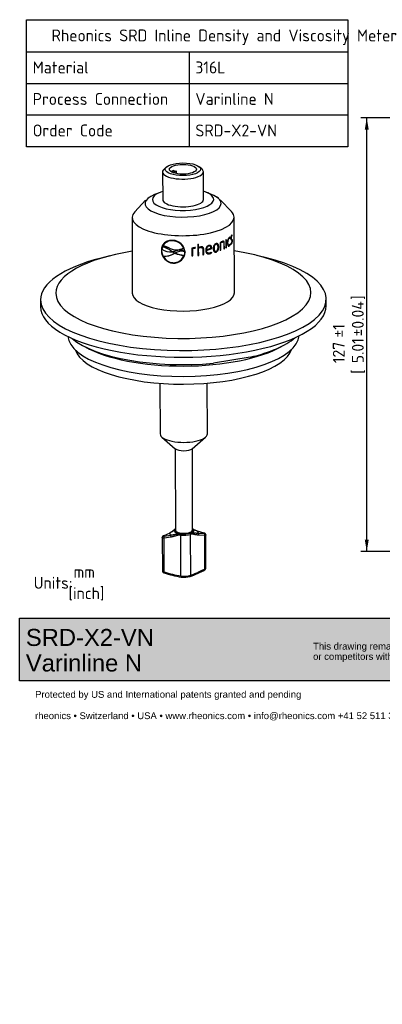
# Paper-space layout 'Invenitec-A4' of a CAD drawing. Header units: millimetres. Extents: x 0 to 296, y -83 to 207.
# Tile 1 of 4: x 0 to 107, y -83 to 207. Entities that reach past the tile are written whole.
import ezdxf
from ezdxf.entities.mleader import LeaderData, LeaderLine
from ezdxf.enums import TextEntityAlignment as Align
from ezdxf.math import Vec2, Vec3

# ---------------------------------------------------------------- set-up
doc = ezdxf.new("R2010")
doc.units = ezdxf.units.MM
doc.layers.add('Default', color=7, linetype='Continuous')
doc.layers.add('SRD-X2-VN', color=7, linetype='Continuous')
doc.styles.add('SEACAD_Solid_Edge_ISO', font='seiso.ttf')
doc.dimstyles.new('Rheonics_Publish', dxfattribs={"dimtxt": 3.5, "dimasz": 3.5, "dimexe": 1.75, "dimexo": 0, "dimgap": 0.875, "dimtad": 1, "dimdec": 1, "dimtxsty": 'SEACAD_Solid_Edge_ISO', "dimblk1": '_SE_FILLED', "dimblk2": '_SE_FILLED', "dimsah": 1, "dimcen": 1.75, "dimazin": 0, "dimtfac": 0.5, "dimtdec": 3, "dimtmove": 0, "dimatfit": 3, "dimfxl": 1, "dimarcsym": 0})
picture_1 = doc.add_image_def('image1.jpg', size_in_pixel=(1363, 928))

# ---------------------------------------------------------------- blocks, each defined once
blk = doc.blocks.new('SE5')
at = {"layer": 'SRD-X2-VN', "color": 7, "linetype": 'Continuous'}
for p, q in [((43.44, 163.34), (42.7, 162.7)), ((44.92, 161.85), (44.92, 162.02)), ((45.66, 161.8), (44.92, 162.02)), ((45.57, 162.3), (46.31, 162.07)), ((46.31, 162.07), (45.66, 161.8)), ((46.31, 161.39), (46.31, 162.07)), ((53.8, 162.73), (53.05, 163.37)), ((42.25, 161.88), (42.28, 153.75)), ((45.66, 161.55), (45.66, 161.8)), ((54.28, 153.79), (54.25, 161.92)), ((37.25, 153.53), (34.08, 150.16)), ((38.3, 154.37), (37.89, 154.07)), ((41.52, 155.87), (39.88, 155.2)), ((56.66, 155.26), (55.02, 155.91)), ((58.66, 154.14), (58.25, 154.43)), ((62.5, 150.25), (59.31, 153.59)), ((33.29, 148.45), (33.36, 126.31)), ((63.36, 126.4), (63.29, 148.54)), ((60.85, 141.93), (60.85, 139.55)), ((60.92, 139.66), (60.91, 141.97)), ((61, 139.64), (61, 142.01)), ((61.76, 142.41), (61.85, 142.39)), ((62, 142.44), (61.9, 142.45)), ((61.96, 142.44), (62, 142.65)), ((62, 142.65), (62.09, 142.64)), ((62.05, 142.41), (62.09, 142.64)), ((62.29, 142.47), (62.38, 142.45)), ((62.44, 142.16), (62.53, 142.15)), ((62.47, 143.05), (62.56, 143.04)), ((62.68, 143.1), (62.58, 143.11)), ((62.63, 143.1), (62.65, 143.32)), ((62.65, 143.32), (62.75, 143.31)), ((62.68, 141.7), (62.78, 141.69)), ((62.72, 143.08), (62.75, 143.31)), ((41.94, 138.85), (41.9, 138.82)), ((42.19, 139.77), (42.06, 139.19)), ((42.19, 139.77), (42.2, 139.79)), ((42.94, 140.91), (42.9, 140.87)), ((45.3, 141.67), (45.28, 141.63)), ((48.43, 139.59), (48.43, 139.55)), ((48.66, 138.8), (48.67, 138.81)), ((48.7, 138.45), (48.67, 138.81)), ((50.85, 139.45), (50.86, 137.19)), ((51.11, 139.35), (51.13, 139.32)), ((51.12, 137.24), (51.11, 139.35)), ((51.14, 137.21), (51.13, 139.32)), ((51.66, 139.49), (51.68, 139.45)), ((51.66, 139.49), (51.84, 139.49)), ((51.68, 139.45), (51.87, 139.46)), ((51.84, 139.49), (51.89, 139.69)), ((51.84, 139.49), (51.87, 139.46)), ((51.87, 139.46), (51.93, 139.68)), ((51.92, 139.69), (51.93, 139.68)), ((52.59, 140.61), (52.6, 137.34)), ((52.83, 139.67), (52.83, 140.63)), ((52.83, 139.67), (52.86, 139.63)), ((52.83, 139.45), (52.86, 139.41)), ((52.84, 137.4), (52.83, 139.45)), ((52.86, 139.63), (52.86, 140.64)), ((52.87, 137.37), (52.86, 139.41)), ((53.4, 139.67), (53.43, 139.64)), ((53.95, 139.53), (53.91, 139.57)), ((54.09, 139.16), (54.1, 137.53)), ((54.31, 139.24), (54.35, 139.21)), ((54.31, 137.61), (54.31, 139.24)), ((54.35, 137.57), (54.35, 139.21)), ((55.12, 138.99), (55.16, 138.96)), ((55.13, 138.8), (56.65, 139.37)), ((55.16, 138.96), (56.49, 139.45)), ((55.18, 138.77), (56.71, 139.34)), ((55.83, 140.1), (55.88, 140.07)), ((56.25, 140.04), (56.19, 140.07)), ((56.65, 139.37), (56.66, 139.51)), ((56.65, 139.37), (56.71, 139.34)), ((56.66, 139.51), (56.71, 139.48)), ((56.71, 139.34), (56.71, 139.48)), ((57.32, 139.44), (57.39, 139.41)), ((57.92, 140.63), (57.98, 140.6)), ((58.25, 140.6), (58.18, 140.63)), ((58.69, 139.86), (58.76, 139.84)), ((59.21, 141.07), (59.22, 138.81)), ((59.33, 141.02), (59.4, 140.99)), ((59.34, 138.91), (59.33, 141.02)), ((59.34, 138.91), (59.41, 138.88)), ((59.41, 138.88), (59.4, 140.99)), ((59.73, 141.28), (59.81, 141.26)), ((60.05, 141.29), (59.97, 141.32)), ((60.24, 140.87), (60.25, 139.25)), ((60.33, 140.98), (60.41, 140.96)), ((60.33, 139.35), (60.33, 140.98)), ((60.33, 139.35), (60.42, 139.33)), ((60.42, 139.33), (60.41, 140.96)), ((60.92, 139.66), (61, 139.64)), ((61.4, 141.14), (61.48, 141.12)), ((61.62, 140.35), (61.71, 140.34)), ((61.76, 140.15), (61.85, 140.14)), ((62, 140.51), (61.99, 140.55)), ((62, 140.51), (62.09, 140.5)), ((62.09, 140.5), (62.05, 140.66)), ((62.3, 140.89), (62.27, 140.65)), ((62.3, 140.88), (62.35, 140.87)), ((62.42, 140.74), (62.52, 140.73)), ((26.79, 137.23), (24.2, 136.57)), ((42.52, 137.12), (42.48, 137.09)), ((44.72, 138.69), (44.73, 138.71)), ((45.11, 138.43), (44.72, 138.69)), ((45.12, 138.45), (44.73, 138.71)), ((45.11, 138.43), (45.12, 138.45)), ((45.12, 138.4), (45.16, 138.4)), ((45.16, 138.4), (45.84, 138.03)), ((45.92, 138.6), (45.2, 138.42)), ((45.2, 138.42), (45.21, 138.43)), ((45.54, 137.9), (45.52, 137.86)), ((45.83, 138.06), (45.54, 137.9)), ((45.83, 138.04), (45.82, 138.02)), ((45.87, 138.02), (45.82, 138.02)), ((45.88, 138.05), (45.87, 138.02)), ((45.92, 138.6), (45.93, 138.62)), ((48.55, 137.43), (48.55, 137.39)), ((48.69, 138.43), (48.66, 138.8)), ((48.69, 138.43), (48.7, 138.45)), ((48.85, 138.36), (48.85, 138.33)), ((51.12, 137.24), (51.14, 137.21)), ((52.84, 137.4), (52.87, 137.37)), ((54.31, 137.61), (54.35, 137.57)), ((55.13, 138.8), (55.18, 138.77)), ((55.43, 138.15), (55.48, 138.12)), ((55.93, 137.86), (55.98, 137.83)), ((56.6, 138.18), (56.54, 138.31)), ((56.65, 138.15), (56.57, 138.33)), ((56.6, 138.18), (56.65, 138.15)), ((57.65, 138.6), (57.71, 138.57)), ((57.93, 138.38), (57.99, 138.35)), ((72.46, 136.72), (69.87, 137.36)), ((45.32, 135.11), (45.3, 135.08)), ((90.37, 122.55), (90.37, 124.52)), ((6.37, 124.26), (6.37, 122.3)), ((68.03, 107.45), (57.18, 105.7)), ((41.49, 99.78), (41.54, 84.89)), ((55.44, 84.94), (55.39, 99.82)), ((42.06, 83.95), (46, 80.57)), ((50.99, 80.59), (54.91, 83.99)), ((45.99, 80.58), (46.06, 56.64)), ((51.08, 56.66), (51.01, 80.6)), ((44.34, 55.8), (42.6, 54.96)), ((42.64, 54.89), (44.64, 55.22)), ((46.03, 57.02), (45.9, 56.91)), ((47.63, 43.2), (47.6, 55.21)), ((50.55, 43.4), (50.51, 55.41)), ((51.24, 56.92), (51.11, 57.03)), ((52.52, 56.38), (51.3, 56.87)), ((54.51, 55.79), (52.5, 56.37)), ((52.81, 55.79), (54.55, 55.72)), ((54.66, 55.1), (52.96, 55.19)), ((54.69, 45.29), (54.66, 55.1)), ((55, 45.49), (54.97, 55.28)), ((42.18, 54.46), (42.21, 44.68)), ((44.66, 54.61), (42.7, 54.27)), ((42.73, 44.45), (42.7, 54.27))]:
    blk.add_line(p, q, dxfattribs=at)
for centre, radius, start, end in [((45.2, 138.11), 3.66, 3.3601, 88.7294), ((63.68, 142.42), 1.4, 143.628, 182.3503), ((63.32, 142.49), 0.936, 144.1196, 182.2187), ((45.67, 138.83), 3.77, 180.1616, 264.3702), ((45.7, 138.85), 3.76, 179.9919, 264.1998), ((44.57, 142.59), 4.22, 233.535, 277.5149), ((41.66, 135.03), 4.77, 50.1376, 83.7009), ((41.67, 135.05), 4.77, 50.1287, 83.6709), ((44.9, 138.75), 2.91, 82.5292, 152.033), ((41.87, 135.15), 4.98, 60.536, 84.7049), ((44.93, 138.8), 2.89, 82.618, 133.2727), ((46.32, 143.3), 4.31, 242.3492, 299.4201), ((45.07, 137.89), 3.75, 26.3543, 86.857), ((45.09, 137.95), 3.72, 26.0928, 86.7836), ((47.57, 134.61), 4.32, 75.4901, 112.5388), ((47.59, 134.63), 4.32, 75.4968, 112.5367), ((51.92, 137.17), 2.52, 94.6565, 115.0076), ((51.79, 137.79), 1.71, 94.2717, 113.4052), ((51.81, 137.73), 1.73, 94.273, 113.2825), ((51.85, 139.05), 0.64, 82.4479, 101.806), ((53.6, 138.33), 1.35, 98.5749, 124.663), ((53.71, 138.29), 1.59, 98.9888, 122.5481), ((53.63, 138.28), 1.37, 98.5586, 124.4994), ((60.67, 139.56), 2.09, 114.2619, 134.0403), ((60.3, 139.96), 1.43, 113.4317, 132.7648), ((60.39, 139.93), 1.45, 113.4224, 132.645), ((61.2, 140.8), 0.856, 310.669, 340.1698), ((61.26, 140.81), 0.885, 310.8888, 339.6455), ((61.37, 140.92), 0.73, 311.4877, 339.8314), ((61.7, 141.53), 1, 324.2263, 3.8641), ((42.58, 143.08), 5.99, 269.0996, 299.3876), ((45.59, 138.71), 3.5, 207.4649, 265.2143), ((42.61, 143.05), 5.93, 269.1588, 299.6037), ((44.56, 142.4), 4.02, 279.3121, 289.9324), ((45.55, 138.36), 3.3, 265.5495, 359.3781), ((45.53, 138.39), 3.18, 265.7322, 341.7908), ((45.56, 138.39), 3.28, 265.7373, 359.5845), ((49.59, 130.64), 8.29, 117.0435, 119.4063), ((47.74, 134.87), 3.69, 74.9631, 121.0025), ((48.86, 144.79), 7.41, 246.1371, 267.6232), ((48.86, 144.75), 7.32, 246.0088, 267.5989), ((45.21, 138.16), 3.65, 3.1611, 8.307), ((55.62, 139.38), 1.55, 281.5642, 309.0761), ((55.67, 139.37), 1.57, 281.558, 308.9289), ((55.7, 139.4), 1.38, 282.214, 309.3857), ((42.75, 54.44), 0.574, 113.9401, 178.1235), ((-17.71, 182.57), 141.1, 295.2667, 296.0467), ((39.62, 64.44), 9.8, 298.2162, 309.2929), ((45.53, 57.29), 0.535, 304.904, 314.7286), ((47.3, 52.71), 2.9, 83.1419, 92.0084), ((47.35, 53.15), 2.08, 83.1835, 93.8966), ((51.01, 53.87), 2.01, 96.5314, 107.0803), ((50.93, 54.05), 1.43, 94.1964, 107.0341), ((241.87, 713.75), 684.09, 253.9316, 254.10583), ((53.75, 77.46), 35.11, 251.5909, 260.1212), ((52.26, 71.44), 28.62, 250.5553, 260.7), ((39.68, 72.52), 31.35, 289.9754, 298.5575), ((54.43, 45.52), 0.575, 294.0018, 358.1497), ((48.58, 49.61), 6.79, 262.858, 285.2952)]:
    blk.add_arc(centre, radius, start, end, dxfattribs=at)
for centre, major_axis, ratio, start_param, end_param in [((48.25, 161.9), (6, 0.02), 0.356588, 2.74998, 6.283185), ((48.25, 161.24), (-4, -0.01), 0.356588, -0.83755, -0.586895), ((48.25, 161.9), (6, 0.02), 0.356588, 0, 0.391613), ((48.28, 153.77), (9, 0.03), 0.356588, 0, 0.841069), ((48.28, 152.59), (11.18, 0.03), 0.356588, 2.419324, 6.283185), ((48.28, 153.77), (9, 0.03), 0.356588, 2.300524, 6.283185), ((48.28, 153.77), (-6, -0.02), 0.356588, 0, 3.141593), ((48.28, 152.59), (11.18, 0.03), 0.356588, 0, 0.722268), ((48.29, 148.49), (15, 0.05), 0.356588, 2.815581, 6.283185), ((48.29, 148.49), (15, 0.05), 0.356588, 0, 0.326011), ((48.3, 144.83), (15, 0.05), 0.356588, -0.581628, -0.563057), ((48.3, 145.72), (15, 0.05), 0.356588, -1.281977, -1.263403), ((48.31, 142.45), (14.9, 0.05), 0.356588, -0.75045, -0.738998), ((48.31, 142.45), (15, 0.05), 0.356588, -0.757573, -0.738998), ((48.31, 142.45), (14.9, 0.05), 0.356588, -0.642622, -0.6329), ((48.31, 142.45), (15, 0.05), 0.356588, -0.651475, -0.6329), ((48.31, 142.45), (14.9, 0.05), 0.356588, -0.57134, -0.563057), ((48.31, 142.45), (15, 0.05), 0.356588, -0.581628, -0.563057), ((48.37, 124.39), (-42, -0.13), 0.356588, 5.324365, 6.283185), ((48.37, 124.39), (-42, -0.13), 0.356588, 0, 4.100413), ((48.36, 126.35), (-37.5, -0.11), 0.356588, 5.123946, 6.283185), ((48.36, 126.35), (-37.5, -0.11), 0.356588, 0, 4.300832), ((48.31, 142.45), (14.9, 0.05), 0.356588, -1.401025, -1.38245), ((48.31, 142.45), (15, 0.05), 0.356588, -1.401025, -1.38245), ((48.31, 142.45), (14.9, 0.05), 0.356588, -1.281977, -1.263403), ((48.31, 142.45), (15, 0.05), 0.356588, -1.281977, -1.263403), ((48.31, 142.45), (14.9, 0.05), 0.356588, -1.175879, -1.157305), ((48.31, 142.45), (15, 0.05), 0.356588, -1.175879, -1.157305), ((48.36, 126.35), (-15, -0.05), 0.356588, 0, 3.141593), ((48.37, 122.43), (-42, -0.13), 0.356588, 0, 3.141593), ((48.4, 113.93), (-34, -0.1), 0.356588, 0.024403, 3.11719), ((48.39, 117.94), (35.5, 0.11), 0.356588, 3.539021, 4.961694), ((48.39, 117.94), (-35.5, -0.11), 0.356588, 2.156169, 2.744164), ((48.39, 116.98), (-34, -0.1), 0.356588, 0.55883, 2.582762), ((48.41, 110.94), (-32, -0.1), 0.356588, 0.115259, 3.026333), ((48.41, 111.1), (-32, -0.1), 0.356588, 0.136748, 0.18463), ((48.41, 111.1), (-32, -0.1), 0.356588, -3.325982, -3.278341), ((48.49, 84.92), (-6.95, -0.02), 0.356588, 0, 3.141593), ((48.5, 80.95), (2.7, 0.01), 0.356588, 3.533205, 5.891573), ((42.73, 54.51), (0.212, -0.453), 0.347345, 2.718382, 3.125725), ((44.47, 55.35), (0.219, -0.45), 0.422814, 2.755017, 3.130653), ((48.57, 55.79), (4.24, 0.01), 0.356588, 3.130108, 3.523213), ((44.77, 54.79), (0.069, -0.495), 0.267877, 3.609449, 5.035304), ((48.57, 56.52), (2.89, 0.01), 0.356588, 2.749532, 4.21498), ((48.57, 56.65), (-2.75, -0.01), 0.356588, 0, 3.562906), ((48.57, 56.65), (-2.75, -0.01), 0.356588, 5.861872, 6.283185), ((48.57, 56.65), (-2.51, -0.01), 0.356588, 0, 3.141593), ((47.36, 55.39), (0.032, -0.499), 0.349084, 4.235914, 5.037576), ((47.76, 55.38), (-0.06, -0.496), 0.304884, 4.310756, 5.096154), ((48.57, 56.22), (3, 0.01), 0.356588, 4.379963, 5.41495), ((48.57, 56.56), (-2.85, -0.01), 0.356588, 1.238371, 2.273358), ((50.19, 55.55), (0.146, -0.478), 0.603696, 1.10706, 1.892458), ((48.57, 56.52), (-2.89, -0.01), 0.356588, 2.438341, 3.533205), ((50.51, 55.61), (0.039, -0.499), 0.645849, 1.242908, 2.044569), ((52.39, 55.9), (-0.137, -0.481), 0.113084, 3.109842, 3.400502), ((48.57, 55.79), (-4.24, -0.01), 0.356588, 3.130108, 3.523213), ((52.68, 55.34), (-0.006, -0.5), 0.577606, 1.276395, 2.702251), ((54.39, 55.33), (-0.136, -0.481), 0.030527, 3.119734, 3.442386), ((54.42, 55.26), (0.036, 0.499), 0.522481, 4.432562, 5.918934), ((42.77, 54.45), (0.096, -0.491), 0.205663, 3.554545, 5.040916), ((42.8, 44.63), (0.136, 0.481), 0.030527, 1.956014, 3.442386), ((48.61, 44.21), (-3, -0.01), 0.356588, 1.238371, 2.273358), ((50.23, 43.54), (-0.146, 0.478), 0.603696, 3.188542, 4.248653), ((54.45, 45.44), (-0.212, 0.453), 0.347345, 3.126527, 4.204754), ((47.8, 43.37), (0.06, 0.496), 0.304884, 1.954562, 3.054577), ((50.23, 43.54), (-0.146, 0.478), 0.603696, 3.141582, 3.188542)]:
    blk.add_ellipse(centre, major_axis=major_axis, ratio=ratio, start_param=start_param, end_param=end_param, dxfattribs=at)
for major_axis in [(5.2, 0.02), (-4, -0.01)]:
    blk.add_ellipse((48.25, 162.65), major_axis=major_axis, ratio=0.356588, dxfattribs=at)
for points, knots in [([(45.28, 141.77), (44.82, 141.79), (44.36, 141.76), (43.54, 141.51), (43.16, 141.31), (42.55, 140.77), (42.3, 140.44), (41.98, 139.68), (41.91, 139.26), (41.9, 138.82)], [0, 0, 0, 0, 0.25, 0.25, 0.5, 0.5, 0.75, 0.75, 1, 1, 1, 1]), ([(61.84, 142.61), (61.77, 142.55), (61.7, 142.47), (61.57, 142.24), (61.51, 142.11), (61.42, 141.81), (61.39, 141.65), (61.36, 141.41), (61.36, 141.34), (61.35, 141.18), (61.35, 141.11), (61.35, 141.03)], [0, 0, 0, 0, 0.25, 0.25, 0.5, 0.5, 0.75, 0.75, 0.875, 0.875, 1, 1, 1, 1]), ([(61.4, 141.14), (61.4, 141.26), (61.4, 141.38), (61.42, 141.62), (61.44, 141.75), (61.51, 141.99), (61.55, 142.11), (61.62, 142.25), (61.65, 142.29), (61.7, 142.36), (61.73, 142.38), (61.76, 142.41)], [0, 0, 0, 0, 0.25, 0.25, 0.5, 0.5, 0.75, 0.75, 0.875, 0.875, 1, 1, 1, 1]), ([(61.48, 141.12), (61.48, 141.24), (61.49, 141.36), (61.51, 141.61), (61.53, 141.74), (61.58, 141.92), (61.6, 141.98), (61.64, 142.09), (61.66, 142.14), (61.71, 142.23), (61.74, 142.27), (61.79, 142.34), (61.82, 142.37), (61.85, 142.39)], [0, 0, 0, 0, 0.25, 0.25, 0.5, 0.5, 0.625, 0.625, 0.75, 0.75, 0.875, 0.875, 1, 1, 1, 1]), ([(62.28, 142.36), (62.29, 142.27), (62.29, 142.19), (62.32, 142.06), (62.34, 142.01), (62.39, 141.95), (62.42, 141.93), (62.46, 141.91), (62.47, 141.91), (62.49, 141.91)], [0, 0, 0, 0, 0.25, 0.25, 0.5, 0.5, 0.75, 0.75, 0.8931441, 0.8931441, 0.8931441, 0.8931441]), ([(62.44, 142.16), (62.41, 142.16), (62.38, 142.17), (62.33, 142.22), (62.32, 142.25), (62.3, 142.34), (62.29, 142.4), (62.29, 142.47)], [0.1396544, 0.1396544, 0.1396544, 0.1396544, 0.5, 0.5, 0.75, 0.75, 1, 1, 1, 1]), ([(62.53, 142.15), (62.5, 142.15), (62.47, 142.16), (62.43, 142.21), (62.41, 142.24), (62.39, 142.33), (62.39, 142.39), (62.38, 142.45)], [0.1516643, 0.1516643, 0.1516643, 0.1516643, 0.5, 0.5, 0.75, 0.75, 1, 1, 1, 1]), ([(62.47, 143.05), (62.5, 143.08), (62.52, 143.1), (62.56, 143.11), (62.57, 143.11), (62.58, 143.11)], [0, 0, 0, 0, 0.5, 0.5, 0.7129499, 0.7129499, 0.7129499, 0.7129499]), ([(62.68, 141.81), (62.68, 141.86), (62.67, 141.9), (62.66, 142.01), (62.64, 142.06), (62.6, 142.12), (62.57, 142.14), (62.53, 142.15), (62.52, 142.15), (62.5, 142.16)], [0.1039697, 0.1039697, 0.1039697, 0.1039697, 0.25, 0.25, 0.5, 0.5, 0.75, 0.75, 0.9011518, 0.9011518, 0.9011518, 0.9011518]), ([(62.56, 143.04), (62.59, 143.07), (62.62, 143.09), (62.67, 143.1), (62.7, 143.1), (62.72, 143.08)], [0, 0, 0, 0, 0.5, 0.5, 1, 1, 1, 1]), ([(62.58, 141.9), (62.61, 141.9), (62.63, 141.89), (62.66, 141.85), (62.68, 141.82), (62.7, 141.73), (62.7, 141.66), (62.7, 141.6)], [0.2342496, 0.2342496, 0.2342496, 0.2342496, 0.5, 0.5, 0.75, 0.75, 1, 1, 1, 1]), ([(62.78, 141.69), (62.78, 141.78), (62.77, 141.86), (62.75, 142), (62.74, 142.05), (62.7, 142.1), (62.69, 142.11), (62.68, 142.12)], [0, 0, 0, 0, 0.25, 0.25, 0.5, 0.5, 0.6214918, 0.6214918, 0.6214918, 0.6214918]), ([(42.85, 141.04), (42.56, 140.77), (42.33, 140.45), (42.02, 139.71), (41.95, 139.29), (41.94, 138.85)], [0.5096589, 0.5096589, 0.5096589, 0.5096589, 0.75, 0.75, 1, 1, 1, 1]), ([(53.4, 139.67), (53.48, 139.68), (53.56, 139.69), (53.72, 139.67), (53.8, 139.64), (53.88, 139.59), (53.9, 139.58), (53.91, 139.57)], [0, 0, 0, 0, 0.25, 0.25, 0.5, 0.5, 0.5629204, 0.5629204, 0.5629204, 0.5629204]), ([(53.43, 139.64), (53.51, 139.65), (53.6, 139.65), (53.76, 139.63), (53.84, 139.61), (53.97, 139.53), (54.02, 139.47), (54.08, 139.32), (54.09, 139.24), (54.09, 139.16)], [0, 0, 0, 0, 0.25, 0.25, 0.5, 0.5, 0.75, 0.75, 1, 1, 1, 1]), ([(54.35, 139.21), (54.35, 139.27), (54.34, 139.32), (54.32, 139.43), (54.31, 139.48), (54.27, 139.58), (54.24, 139.62), (54.18, 139.7), (54.14, 139.74), (54.01, 139.82), (53.9, 139.85), (53.69, 139.88), (53.58, 139.88), (53.47, 139.86)], [0, 0, 0, 0, 0.125, 0.125, 0.25, 0.25, 0.375, 0.375, 0.5, 0.5, 0.75, 0.75, 1, 1, 1, 1]), ([(54.31, 139.24), (54.31, 139.3), (54.3, 139.35), (54.28, 139.46), (54.27, 139.51), (54.22, 139.64), (54.17, 139.71), (54.11, 139.76)], [0, 0, 0, 0, 0.125, 0.125, 0.25, 0.25, 0.4507007, 0.4507007, 0.4507007, 0.4507007]), ([(55.88, 140.28), (55.81, 140.26), (55.74, 140.24), (55.6, 140.18), (55.54, 140.15), (55.35, 140.01), (55.24, 139.89), (55.08, 139.62), (55.02, 139.46), (54.97, 139.24), (54.96, 139.17), (54.94, 139.01), (54.94, 138.94), (54.94, 138.86)], [0, 0, 0, 0, 0.125, 0.125, 0.25, 0.25, 0.5, 0.5, 0.75, 0.75, 0.875, 0.875, 1, 1, 1, 1]), ([(54.94, 138.86), (54.94, 138.79), (54.94, 138.71), (54.96, 138.55), (54.97, 138.48), (55.03, 138.27), (55.1, 138.13), (55.29, 137.92), (55.41, 137.85), (55.62, 137.81), (55.69, 137.8), (55.84, 137.81), (55.91, 137.82), (55.98, 137.83)], [0, 0, 0, 0, 0.125, 0.125, 0.25, 0.25, 0.5, 0.5, 0.75, 0.75, 0.875, 0.875, 1, 1, 1, 1]), ([(55.83, 140.1), (55.72, 140.08), (55.62, 140.03), (55.43, 139.88), (55.34, 139.79), (55.22, 139.57), (55.18, 139.46), (55.13, 139.23), (55.12, 139.11), (55.12, 138.99)], [0, 0, 0, 0, 0.25, 0.25, 0.5, 0.5, 0.75, 0.75, 1, 1, 1, 1]), ([(55.88, 140.07), (55.77, 140.05), (55.67, 140), (55.48, 139.85), (55.39, 139.76), (55.27, 139.54), (55.23, 139.43), (55.18, 139.19), (55.17, 139.08), (55.16, 138.96)], [0, 0, 0, 0, 0.25, 0.25, 0.5, 0.5, 0.75, 0.75, 1, 1, 1, 1]), ([(56.19, 140.07), (56.16, 140.09), (56.12, 140.1), (56.01, 140.13), (55.92, 140.12), (55.83, 140.1)], [0.6347492, 0.6347492, 0.6347492, 0.6347492, 0.75, 0.75, 1, 1, 1, 1]), ([(56.71, 139.48), (56.71, 139.55), (56.71, 139.61), (56.69, 139.73), (56.68, 139.79), (56.63, 139.96), (56.58, 140.06), (56.43, 140.22), (56.33, 140.27), (56.17, 140.3), (56.11, 140.3), (56, 140.3), (55.94, 140.29), (55.88, 140.28)], [0, 0, 0, 0, 0.125, 0.125, 0.25, 0.25, 0.5, 0.5, 0.75, 0.75, 0.875, 0.875, 1, 1, 1, 1]), ([(56.49, 139.45), (56.49, 139.54), (56.48, 139.64), (56.43, 139.81), (56.4, 139.89), (56.29, 140.02), (56.22, 140.06), (56.06, 140.1), (55.97, 140.09), (55.88, 140.07)], [0, 0, 0, 0, 0.25, 0.25, 0.5, 0.5, 0.75, 0.75, 1, 1, 1, 1]), ([(56.66, 139.51), (56.66, 139.58), (56.65, 139.64), (56.64, 139.76), (56.63, 139.82), (56.58, 139.99), (56.53, 140.09), (56.41, 140.21), (56.37, 140.24), (56.33, 140.26)], [0, 0, 0, 0, 0.125, 0.125, 0.25, 0.25, 0.5, 0.5, 0.6205032, 0.6205032, 0.6205032, 0.6205032]), ([(57.98, 140.81), (57.92, 140.79), (57.86, 140.77), (57.74, 140.7), (57.68, 140.66), (57.52, 140.52), (57.42, 140.39), (57.28, 140.1), (57.23, 139.95), (57.19, 139.73), (57.18, 139.65), (57.16, 139.5), (57.16, 139.42), (57.16, 139.35)], [0, 0, 0, 0, 0.125, 0.125, 0.25, 0.25, 0.5, 0.5, 0.75, 0.75, 0.875, 0.875, 1, 1, 1, 1]), ([(57.16, 139.35), (57.16, 139.28), (57.17, 139.2), (57.18, 139.06), (57.19, 138.99), (57.24, 138.79), (57.28, 138.66), (57.43, 138.45), (57.52, 138.38), (57.69, 138.32), (57.75, 138.32), (57.87, 138.32), (57.93, 138.33), (57.99, 138.35)], [0, 0, 0, 0, 0.125, 0.125, 0.25, 0.25, 0.5, 0.5, 0.75, 0.75, 0.875, 0.875, 1, 1, 1, 1]), ([(57.92, 140.63), (57.87, 140.61), (57.82, 140.59), (57.73, 140.53), (57.68, 140.5), (57.56, 140.37), (57.49, 140.26), (57.4, 140.03), (57.37, 139.91), (57.33, 139.67), (57.33, 139.56), (57.32, 139.44)], [0, 0, 0, 0, 0.125, 0.125, 0.25, 0.25, 0.5, 0.5, 0.75, 0.75, 1, 1, 1, 1]), ([(57.32, 139.44), (57.33, 139.32), (57.33, 139.21), (57.37, 138.99), (57.4, 138.89), (57.5, 138.71), (57.56, 138.64), (57.65, 138.6)], [0, 0, 0, 0, 0.25, 0.25, 0.5, 0.5, 0.7495166, 0.7495166, 0.7495166, 0.7495166]), ([(57.98, 140.6), (57.94, 140.58), (57.89, 140.56), (57.79, 140.51), (57.75, 140.47), (57.62, 140.35), (57.55, 140.24), (57.46, 140.01), (57.43, 139.88), (57.39, 139.65), (57.39, 139.53), (57.39, 139.41)], [0, 0, 0, 0, 0.125, 0.125, 0.25, 0.25, 0.5, 0.5, 0.75, 0.75, 1, 1, 1, 1]), ([(57.39, 139.41), (57.39, 139.29), (57.39, 139.18), (57.43, 138.96), (57.46, 138.86), (57.56, 138.68), (57.63, 138.61), (57.75, 138.56), (57.8, 138.55), (57.89, 138.55), (57.94, 138.56), (57.99, 138.57)], [0, 0, 0, 0, 0.25, 0.25, 0.5, 0.5, 0.75, 0.75, 0.875, 0.875, 1, 1, 1, 1]), ([(58.18, 140.63), (58.15, 140.64), (58.1, 140.65), (58.01, 140.65), (57.97, 140.64), (57.92, 140.63)], [0.7580179, 0.7580179, 0.7580179, 0.7580179, 0.875, 0.875, 1, 1, 1, 1]), ([(57.93, 138.38), (57.99, 138.4), (58.05, 138.42), (58.16, 138.49), (58.22, 138.53), (58.37, 138.68), (58.46, 138.82), (58.59, 139.1), (58.63, 139.26), (58.67, 139.49), (58.68, 139.56), (58.69, 139.71), (58.69, 139.79), (58.69, 139.86)], [0, 0, 0, 0, 0.125, 0.125, 0.25, 0.25, 0.5, 0.5, 0.75, 0.75, 0.875, 0.875, 1, 1, 1, 1]), ([(58.76, 139.84), (58.76, 139.91), (58.76, 139.98), (58.75, 140.13), (58.74, 140.2), (58.71, 140.33), (58.69, 140.39), (58.65, 140.51), (58.62, 140.57), (58.56, 140.67), (58.52, 140.71), (58.43, 140.78), (58.38, 140.81), (58.28, 140.84), (58.22, 140.85), (58.1, 140.84), (58.04, 140.83), (57.98, 140.81)], [0, 0, 0, 0, 0.125, 0.125, 0.25, 0.25, 0.375, 0.375, 0.5, 0.5, 0.625, 0.625, 0.75, 0.75, 0.875, 0.875, 1, 1, 1, 1]), ([(58.56, 139.77), (58.56, 139.88), (58.55, 140), (58.52, 140.21), (58.49, 140.32), (58.4, 140.49), (58.34, 140.56), (58.22, 140.61), (58.17, 140.62), (58.08, 140.62), (58.03, 140.61), (57.98, 140.6)], [0, 0, 0, 0, 0.25, 0.25, 0.5, 0.5, 0.75, 0.75, 0.875, 0.875, 1, 1, 1, 1]), ([(57.99, 138.35), (58.05, 138.37), (58.11, 138.39), (58.23, 138.46), (58.28, 138.5), (58.44, 138.65), (58.53, 138.79), (58.66, 139.08), (58.7, 139.23), (58.74, 139.46), (58.75, 139.54), (58.76, 139.69), (58.76, 139.76), (58.76, 139.84)], [0, 0, 0, 0, 0.125, 0.125, 0.25, 0.25, 0.5, 0.5, 0.75, 0.75, 0.875, 0.875, 1, 1, 1, 1]), ([(57.99, 138.57), (58.04, 138.59), (58.08, 138.6), (58.18, 138.66), (58.22, 138.7), (58.34, 138.83), (58.4, 138.94), (58.49, 139.17), (58.52, 139.29), (58.55, 139.53), (58.56, 139.65), (58.56, 139.77)], [0, 0, 0, 0, 0.125, 0.125, 0.25, 0.25, 0.5, 0.5, 0.75, 0.75, 1, 1, 1, 1]), ([(58.69, 139.86), (58.69, 139.94), (58.69, 140.01), (58.68, 140.15), (58.67, 140.22), (58.64, 140.35), (58.62, 140.42), (58.58, 140.54), (58.55, 140.59), (58.49, 140.69), (58.45, 140.74), (58.37, 140.8), (58.33, 140.83), (58.29, 140.84)], [0, 0, 0, 0, 0.125, 0.125, 0.25, 0.25, 0.375, 0.375, 0.5, 0.5, 0.625, 0.625, 0.729066, 0.729066, 0.729066, 0.729066]), ([(59.73, 141.28), (59.79, 141.3), (59.85, 141.32), (59.92, 141.32), (59.95, 141.32), (59.97, 141.32)], [0, 0, 0, 0, 0.25, 0.25, 0.3613625, 0.3613625, 0.3613625, 0.3613625]), ([(60.41, 140.96), (60.41, 141.02), (60.41, 141.08), (60.39, 141.18), (60.39, 141.23), (60.36, 141.32), (60.34, 141.36), (60.29, 141.43), (60.27, 141.46), (60.18, 141.53), (60.11, 141.54), (59.96, 141.53), (59.89, 141.51), (59.81, 141.47)], [0, 0, 0, 0, 0.125, 0.125, 0.25, 0.25, 0.375, 0.375, 0.5, 0.5, 0.75, 0.75, 1, 1, 1, 1]), ([(59.81, 141.26), (59.87, 141.28), (59.92, 141.3), (60.03, 141.3), (60.08, 141.29), (60.16, 141.22), (60.2, 141.17), (60.24, 141.03), (60.24, 140.95), (60.24, 140.87)], [0, 0, 0, 0, 0.25, 0.25, 0.5, 0.5, 0.75, 0.75, 1, 1, 1, 1]), ([(60.33, 140.98), (60.33, 141.04), (60.33, 141.1), (60.31, 141.2), (60.3, 141.25), (60.28, 141.34), (60.26, 141.38), (60.22, 141.45), (60.19, 141.48), (60.13, 141.53), (60.1, 141.54), (60.06, 141.55)], [0, 0, 0, 0, 0.125, 0.125, 0.25, 0.25, 0.375, 0.375, 0.5, 0.5, 0.629614, 0.629614, 0.629614, 0.629614]), ([(61.35, 141.03), (61.35, 140.96), (61.35, 140.89), (61.36, 140.74), (61.36, 140.67), (61.39, 140.48), (61.42, 140.36), (61.49, 140.22), (61.52, 140.18), (61.58, 140.12), (61.61, 140.1), (61.67, 140.08), (61.71, 140.08), (61.78, 140.1), (61.81, 140.11), (61.84, 140.14)], [0, 0, 0, 0, 0.125, 0.125, 0.25, 0.25, 0.5, 0.5, 0.625, 0.625, 0.75, 0.75, 0.875, 0.875, 1, 1, 1, 1]), ([(61.62, 140.35), (61.62, 140.35), (61.61, 140.36), (61.55, 140.38), (61.51, 140.44), (61.45, 140.6), (61.43, 140.69), (61.4, 140.91), (61.4, 141.02), (61.4, 141.14)], [0.2153772, 0.2153772, 0.2153772, 0.2153772, 0.25, 0.25, 0.5, 0.5, 0.75, 0.75, 1, 1, 1, 1]), ([(61.85, 140.37), (61.8, 140.33), (61.74, 140.32), (61.64, 140.37), (61.6, 140.42), (61.54, 140.58), (61.51, 140.68), (61.49, 140.89), (61.48, 141.01), (61.48, 141.12)], [0, 0, 0, 0, 0.25, 0.25, 0.5, 0.5, 0.75, 0.75, 1, 1, 1, 1]), ([(61.58, 140.1), (61.6, 140.1), (61.63, 140.1), (61.69, 140.11), (61.72, 140.13), (61.76, 140.15)], [0.783876, 0.783876, 0.783876, 0.783876, 0.875, 0.875, 1, 1, 1, 1]), ([(62.27, 140.65), (62.28, 140.65), (62.29, 140.65), (62.34, 140.67), (62.38, 140.7), (62.42, 140.74)], [0.3750381, 0.3750381, 0.3750381, 0.3750381, 0.5, 0.5, 1, 1, 1, 1]), ([(62.27, 140.65), (62.31, 140.63), (62.35, 140.63), (62.43, 140.66), (62.48, 140.69), (62.52, 140.73)], [0, 0, 0, 0, 0.5, 0.5, 1, 1, 1, 1]), ([(62.51, 140.94), (62.48, 140.91), (62.44, 140.89), (62.4, 140.88), (62.39, 140.87), (62.38, 140.87)], [0, 0, 0, 0, 0.5, 0.5, 0.6523338, 0.6523338, 0.6523338, 0.6523338]), ([(62.42, 140.74), (62.46, 140.78), (62.49, 140.82), (62.55, 140.94), (62.58, 141), (62.6, 141.08)], [0, 0, 0, 0, 0.25, 0.25, 0.4908232, 0.4908232, 0.4908232, 0.4908232]), ([(62.52, 140.73), (62.55, 140.77), (62.58, 140.81), (62.65, 140.93), (62.68, 141), (62.73, 141.17), (62.75, 141.27), (62.77, 141.43), (62.77, 141.48), (62.78, 141.59), (62.78, 141.64), (62.78, 141.69)], [0, 0, 0, 0, 0.25, 0.25, 0.5, 0.5, 0.75, 0.75, 0.875, 0.875, 1, 1, 1, 1]), ([(55.43, 138.15), (55.4, 138.16), (55.38, 138.18), (55.28, 138.28), (55.23, 138.37), (55.17, 138.52), (55.16, 138.58), (55.14, 138.68), (55.14, 138.74), (55.13, 138.8)], [0.4196853, 0.4196853, 0.4196853, 0.4196853, 0.5, 0.5, 0.75, 0.75, 0.875, 0.875, 1, 1, 1, 1]), ([(55.99, 138.05), (55.88, 138.03), (55.77, 138.03), (55.57, 138.06), (55.48, 138.1), (55.33, 138.24), (55.27, 138.34), (55.22, 138.49), (55.21, 138.54), (55.19, 138.65), (55.18, 138.71), (55.18, 138.77)], [0, 0, 0, 0, 0.25, 0.25, 0.5, 0.5, 0.75, 0.75, 0.875, 0.875, 1, 1, 1, 1]), ([(55.23, 137.98), (55.31, 137.92), (55.4, 137.88), (55.57, 137.84), (55.64, 137.83), (55.78, 137.84), (55.86, 137.85), (55.93, 137.86)], [0.5699442, 0.5699442, 0.5699442, 0.5699442, 0.75, 0.75, 0.875, 0.875, 1, 1, 1, 1]), ([(57.52, 138.39), (57.54, 138.38), (57.55, 138.37), (57.62, 138.35), (57.68, 138.34), (57.8, 138.35), (57.86, 138.36), (57.93, 138.38)], [0.714366, 0.714366, 0.714366, 0.714366, 0.75, 0.75, 0.875, 0.875, 1, 1, 1, 1]), ([(42.6, 54.96), (42.59, 54.95), (42.58, 54.94), (42.56, 54.93), (42.56, 54.92), (42.56, 54.9), (42.58, 54.88), (42.62, 54.89), (42.64, 54.89)], [0, 0, 0, 0, 0.122305, 0.237331, 0.36011, 0.503188, 0.766352, 1, 1, 1, 1]), ([(45.84, 56.86), (45.82, 56.85), (45.76, 56.8), (45.65, 56.72), (45.51, 56.61), (45.36, 56.49), (45.21, 56.38), (45.05, 56.26), (44.89, 56.14), (44.71, 56.02), (44.53, 55.9), (44.4, 55.83), (44.34, 55.8)], [0.2612633, 0.2612633, 0.2612633, 0.2612633, 0.2838129, 0.3558607, 0.4291431, 0.5039971, 0.5807202, 0.6595696, 0.7407624, 0.8244766, 0.9108536, 1, 1, 1, 1]), ([(44.64, 55.22), (44.72, 55.23), (44.86, 55.24), (45.07, 55.28), (45.27, 55.31), (45.47, 55.35), (45.65, 55.39), (45.83, 55.43), (46.01, 55.47), (46.18, 55.5), (46.35, 55.53), (46.52, 55.56), (46.68, 55.58), (46.85, 55.6), (47.02, 55.61), (47.14, 55.61), (47.2, 55.61)], [0, 0, 0, 0, 0.082872, 0.16335, 0.241517, 0.317481, 0.391376, 0.463366, 0.533645, 0.602437, 0.669993, 0.736596, 0.802555, 0.868204, 0.933895, 1, 1, 1, 1]), ([(47.21, 55.22), (47.16, 55.22), (47.06, 55.21), (46.91, 55.18), (46.74, 55.15), (46.58, 55.11), (46.42, 55.07), (46.21, 55), (45.94, 54.92), (45.65, 54.83), (45.41, 54.76), (45.19, 54.71), (44.94, 54.66), (44.75, 54.63), (44.66, 54.61)], [0, 0, 0, 0, 0.05594, 0.115974, 0.180234, 0.24883, 0.30594, 0.3739, 0.499266, 0.642356, 0.715877, 0.78524, 0.895703, 1, 1, 1, 1]), ([(50.78, 55.86), (50.83, 55.87), (50.93, 55.88), (51.07, 55.89), (51.21, 55.9), (51.35, 55.89), (51.49, 55.88), (51.64, 55.87), (51.78, 55.86), (51.94, 55.84), (52.1, 55.82), (52.26, 55.8), (52.44, 55.79), (52.62, 55.79), (52.75, 55.79), (52.81, 55.79)], [0, 0, 0, 0, 0.071167, 0.141889, 0.212625, 0.283813, 0.355861, 0.429143, 0.503997, 0.58072, 0.65957, 0.740762, 0.824477, 0.910854, 1, 1, 1, 1]), ([(52.96, 55.19), (52.9, 55.19), (52.77, 55.2), (52.59, 55.21), (52.38, 55.24), (52.14, 55.28), (51.87, 55.33), (51.65, 55.38), (51.48, 55.42), (51.3, 55.45), (51.09, 55.48), (50.91, 55.48), (50.83, 55.47)], [0, 0, 0, 0, 0.079615, 0.162996, 0.250254, 0.366896, 0.500341, 0.625959, 0.688739, 0.751356, 0.884329, 1, 1, 1, 1]), ([(51.34, 56.85), (51.34, 56.85), (51.33, 56.85), (51.31, 56.87), (51.26, 56.91), (51.23, 56.93)], [0.3656812, 0.3656812, 0.3656812, 0.3656812, 0.4452918, 0.7839444, 1, 1, 1, 1]), ([(52.5, 56.37), (52.43, 56.39), (52.29, 56.44), (52.08, 56.52), (51.87, 56.6), (51.68, 56.69), (51.49, 56.78), (51.37, 56.84), (51.3, 56.87), (51.29, 56.87)], [0, 0, 0, 0, 0.0828721, 0.1633503, 0.2415172, 0.3174806, 0.3913757, 0.4633663, 0.4700825, 0.4700825, 0.4700825, 0.4700825]), ([(54.55, 55.72), (54.56, 55.72), (54.57, 55.72), (54.59, 55.72), (54.59, 55.73), (54.59, 55.75), (54.57, 55.77), (54.53, 55.78), (54.51, 55.79)], [0, 0, 0, 0, 0.122316, 0.237347, 0.360123, 0.503198, 0.766368, 1, 1, 1, 1]), ([(54.97, 55.28), (54.97, 55.3), (54.97, 55.35), (54.95, 55.46), (54.89, 55.56), (54.79, 55.66), (54.71, 55.72), (54.61, 55.78), (54.55, 55.8), (54.52, 55.81)], [0, 0, 0, 0, 0.090568, 0.196057, 0.445706, 0.584618, 0.726284, 0.865705, 1, 1, 1, 1]), ([(54.97, 55.28), (54.97, 55.28), (54.97, 55.27), (54.97, 55.25), (54.95, 55.22), (54.93, 55.2), (54.89, 55.17), (54.85, 55.15), (54.79, 55.13), (54.73, 55.12), (54.69, 55.11), (54.66, 55.1)], [0.5676327, 0.5676327, 0.5676327, 0.5676327, 0.5789245, 0.6315425, 0.6841632, 0.7367875, 0.7894165, 0.8420512, 0.8946926, 0.9473419, 1, 1, 1, 1]), ([(42.7, 54.27), (42.68, 54.27), (42.63, 54.27), (42.55, 54.28), (42.49, 54.29), (42.43, 54.3), (42.37, 54.31), (42.32, 54.33), (42.28, 54.34), (42.25, 54.36), (42.22, 54.38), (42.2, 54.4), (42.18, 54.43), (42.18, 54.45), (42.18, 54.46)], [0, 0, 0, 0, 0.0516371, 0.1020461, 0.1512272, 0.199181, 0.2459077, 0.291408, 0.3356822, 0.3787311, 0.4205553, 0.4611554, 0.5005324, 0.5697176, 0.5697176, 0.5697176, 0.5697176]), ([(42.21, 44.68), (42.21, 44.68), (42.21, 44.66), (42.22, 44.63), (42.25, 44.6), (42.33, 44.55), (42.43, 44.51), (42.57, 44.47), (42.68, 44.46), (42.73, 44.45)], [0.4265719, 0.4265719, 0.4265719, 0.4265719, 0.4611554, 0.5005324, 0.5884205, 0.6823091, 0.7822014, 0.8880985, 1, 1, 1, 1]), ([(42.21, 44.68), (42.21, 44.65), (42.21, 44.61), (42.24, 44.5), (42.3, 44.4), (42.39, 44.3), (42.48, 44.24), (42.58, 44.18), (42.63, 44.16), (42.66, 44.15)], [0, 0, 0, 0, 0.090672, 0.196243, 0.445804, 0.58458, 0.726154, 0.8656, 1, 1, 1, 1]), ([(50.55, 43.4), (50.61, 43.42), (50.74, 43.46), (50.93, 43.53), (51.13, 43.6), (51.34, 43.69), (51.63, 43.81), (52.04, 44), (52.55, 44.25), (53.08, 44.51), (53.59, 44.76), (54.13, 45.02), (54.5, 45.19), (54.69, 45.29)], [0, 0, 0, 0, 0.047453, 0.096276, 0.146507, 0.198184, 0.251342, 0.366259, 0.500445, 0.619623, 0.749768, 0.863347, 1, 1, 1, 1]), ([(54.69, 45.29), (54.72, 45.3), (54.76, 45.31), (54.82, 45.33), (54.88, 45.35), (54.92, 45.38), (54.96, 45.4), (54.98, 45.43), (55, 45.46), (55, 45.48), (55, 45.49), (55, 45.49)], [0, 0, 0, 0, 0.0526581, 0.1053074, 0.1579488, 0.2105835, 0.2632125, 0.3158368, 0.3684575, 0.4210755, 0.4261508, 0.4261508, 0.4261508, 0.4261508])]:
    blk.add_open_spline(points, degree=3, knots=knots, dxfattribs=at)
for points, degree in [([(61.76, 142.41), (61.81, 142.44), (61.86, 142.46), (61.9, 142.45)], 3), ([(62.09, 142.64), (62.02, 142.69), (61.93, 142.67), (61.84, 142.61)], 3), ([(61.85, 142.39), (61.92, 142.44), (61.99, 142.45), (62.05, 142.41)], 3), ([(62.53, 141.91), (62.54, 141.91), (62.55, 141.91), (62.57, 141.9)], 3), ([(62.75, 143.31), (62.7, 143.35), (62.63, 143.32), (62.55, 143.24)], 3), ([(62.6, 142.14), (62.59, 142.15), (62.58, 142.15), (62.56, 142.15)], 3), ([(62.35, 140.87), (62.33, 140.87), (62.32, 140.88), (62.3, 140.89)], 3), ([(45.2, 138.42), (45.15, 138.42), (45.11, 138.43)], 2), ([(45.21, 138.43), (45.16, 138.44), (45.12, 138.45)], 2)]:
    blk.add_open_spline(points, degree=degree, dxfattribs=at)
blk = doc.blocks.new('DMBLK34')
at = {"layer": 'Default', "linetype": 'Continuous'}
for points in [[(101.7, 174.26), (102.87, 174.26), (102.29, 177.76)], [(101.7, 53.91), (102.29, 50.41), (102.87, 53.91)]]:
    blk.add_hatch(color=7, dxfattribs=at).paths.add_polyline_path(points)
at = {"layer": 'Default', "color": 7, "linetype": 'Continuous'}
for p, q in [((151.82, 177.76), (100.54, 177.76)), ((102.29, 50.41), (102.29, 177.76)), ((149.57, 50.41), (100.54, 50.41))]:
    blk.add_line(p, q, dxfattribs=at)
at = {"layer": 'Default', "color": 7, "linetype": 'Continuous', "style": 'SEACAD_Solid_Edge_ISO'}
for s, p in [('±0.04', (97.91, 113.57)), (']', (97.91, 124.31)), ('±1', (92.31, 113.25)), ('127', (92.31, 105.69)), ('5.01', (97.91, 105.69)), ('[', (97.91, 102.59))]:
    blk.add_text(s, height=3.5, rotation=90, dxfattribs=at).set_placement(p, align=Align.TOP_LEFT)
blk = doc.blocks.new('_SE_FILLED')
at = {"color": 0}
blk.add_line((0, 0), (-1, 0), dxfattribs=at)
blk.add_solid([(0, 0), (-1, -0.1665), (-1, 0.1665), (0, 0)], dxfattribs=at)
blk = doc.blocks.new('SE6')
at = {"layer": 'Default', "color": 7, "linetype": 'Continuous'}
for p, q in [((2.21, 197.18), (96.75, 197.18)), ((50.12, 197.18), (50.12, 187.85)), ((2.21, 187.85), (96.75, 187.85)), ((50.12, 187.85), (50.12, 178.6)), ((2.21, 178.6), (96.75, 178.6)), ((50.12, 178.6), (50.12, 169.27))]:
    blk.add_line(p, q, dxfattribs=at)
blk.add_lwpolyline([(2.21, 169.27), (2.21, 206.58), (96.75, 206.58), (96.75, 169.27), (2.21, 169.27)], dxfattribs=at)
at = {"layer": 'Default', "color": 7, "linetype": 'Continuous', "style": 'SEACAD_Solid_Edge_ISO'}
for s, p in [('Rheonics SRD Inline Density and Viscosity Meter', (9.59, 203.71)), ('Material', (4.05, 194.31)), ('316L', (51.89, 194.31)), ('Process Connection', (4.05, 185.05)), ('Varinline N', (51.89, 185.05)), ('Order Code', (4.05, 175.8)), ('SRD-X2-VN', (51.89, 175.8))]:
    blk.add_text(s, height=3.5, dxfattribs=at).set_placement(p, align=Align.TOP_LEFT)
blk = doc.blocks.new('_Dot')
at = {"color": 0, "linetype": 'ByBlock', "lineweight": -2}
blk.add_line((-0.5, 0), (-1, 0), dxfattribs=at)
at = {"color": 0, "linetype": 'ByBlock', "const_width": 0.5}
blk.add_lwpolyline([(-0.25, 0, 1), (0.25, 0, 1)], format="xyb", close=True, dxfattribs=at)
blk = doc.blocks.new('Block1')
at = {"layer": 'Default', "linetype": 'Continuous'}
blk.add_hatch(color=7, dxfattribs=at).paths.add_polyline_path([(207.88, 0), (0, 0), (0, -18.48), (207.88, -18.48)])
at = {"layer": 'Default', "color": 7, "linetype": 'Continuous'}
for p, q in [((0, 0), (207.88, 0)), ((0, -18.48), (0, 0)), ((207.88, 0), (207.88, -18.48)), ((207.88, -18.48), (0, -18.48))]:
    blk.add_line(p, q, dxfattribs=at)
image = blk.add_image(picture_1, insert=(217.94, -29.22), size_in_units=(77.52, 52.78))
image.dxf.flags = 7
ml = blk.add_multileader_mtext('Standard', dxfattribs=at)
ml.set_content('{\\pxsm0.9;\\fArial|b0||i0||c0|p34;\\W1.;Protected by US and International patents granted and pending\\P}', color=256)
ml.set_leader_properties()
ml.set_arrow_properties(name='DOT')
ml.build(insert=Vec2(0, 0))
ml.multileader.update_dxf_attribs({"leader_type": 0, "dogleg_length": 0, "arrow_head_size": 2})
ctx = ml.context
ctx.base_point, ctx.char_height, ctx.arrow_head_size, ctx.landing_gap_size = Vec3(3.85, -22.7), 2, 2, 0.7
ctx.mtext.insert = Vec3(4.55, -21.41)
ml = blk.add_multileader_mtext('Standard', dxfattribs=at)
ml.set_content('{\\pxsm0.9;\\fArial|b0||i0||c0|p34;\\W1.;rheonics • Switzerland • USA • www.rheonics.com • info@rheonics.com +41 52 511 32 00 +1 713 364 5427          Release: 2408\\P}', color=256)
ml.set_leader_properties()
ml.set_arrow_properties(name='DOT')
ml.build(insert=Vec2(0, 0))
ml.multileader.update_dxf_attribs({"leader_type": 0, "dogleg_length": 0, "arrow_head_size": 2})
ctx = ml.context
ctx.base_point, ctx.char_height, ctx.arrow_head_size, ctx.landing_gap_size = Vec3(3.82, -28.97), 2, 2, 0.7
ctx.mtext.insert = Vec3(4.52, -27.68)

psp = doc.layouts.new('Invenitec-A4')

# ---------------------------------------------------------------- block references
at = {"layer": 'Default'}
for name in ['SE6', 'SE5']:
    psp.add_blockref(name, (0, 0), dxfattribs=at)
at = {"layer": 'Default', "color": 7}
psp.add_blockref('Block1', (0.23, 30.84), dxfattribs=at)

# ---------------------------------------------------------------- dimensions: what is measured, and where the dimension line sits
at = {"layer": 'Default', "color": 7, "linetype": 'Continuous'}
dim = psp.add_linear_dim(base=(102.29, 177.76), p1=(154.07, 50.41), p2=(151.82, 177.76), angle=90, text='\\A1;<> ±1', dimstyle='Rheonics_Publish', override={"dimdec": 0, "dimpost": '\\X', "dimtdec": 2}, dxfattribs=at)
dim.commit()
dim.dimension.update_dxf_attribs({"geometry": 'DMBLK34', "text_midpoint": (102.29, 114.09), "dimtype": 160})

# ---------------------------------------------------------------- leaders
ml = psp.add_multileader_mtext('Standard', dxfattribs=at)
ml.set_content('{\\pxsm0.9;\\fSolid Edge ISO|b0||i0||c0|p34;\\W1.;mm\\P}', color=256)
ml.set_leader_properties()
ml.set_arrow_properties(name='DOT')
ml.build(insert=Vec2(0, 0))
ml.multileader.update_dxf_attribs({"leader_type": 0, "dogleg_length": 0, "arrow_head_size": 3.5})
ctx = ml.context
ctx.base_point, ctx.char_height, ctx.arrow_head_size, ctx.landing_gap_size = Vec3(14.85, 44.39), 3.5, 3.5, 1.23
ctx.mtext.insert = Vec3(16.08, 46.14)
ml = psp.add_multileader_mtext('Standard', dxfattribs=at)
ml.set_content('{\\pxsm0.9;\\fSolid Edge ISO|b0||i0||c0|p34;\\W1.;Units:\\P}', color=256)
ml.set_leader_properties()
ml.set_arrow_properties(name='DOT')
ml.build(insert=Vec2(0, 0))
ml.multileader.update_dxf_attribs({"leader_type": 0, "dogleg_length": 0, "arrow_head_size": 3.5})
ctx = ml.context
ctx.base_point, ctx.char_height, ctx.arrow_head_size, ctx.landing_gap_size = Vec3(3.13, 41.19), 3.5, 3.5, 1.23
ctx.mtext.insert = Vec3(4.36, 42.95)
ml = psp.add_multileader_mtext('Standard', dxfattribs=at)
ml.set_content('{\\pxsm0.9;\\fSolid Edge ISO|b0||i0||c0|p34;\\W1.;[inch]\\P}', color=256)
ml.set_leader_properties()
ml.build(insert=Vec2(0, 0))
ml.multileader.update_dxf_attribs({"dogleg_length": 0, "arrow_head_size": 0.805})
ctx = ml.context
ctx.base_point, ctx.char_height, ctx.arrow_head_size, ctx.landing_gap_size = Vec3(13.38, 38.14), 3.5, 0.805, 1.23
ctx.mtext.insert = Vec3(14.61, 39.9)
ml = psp.add_multileader_mtext('Standard', dxfattribs=at)
ml.set_content('{\\pxsm0.9;\\fArial|b0||i0||c0|p34;\\W1.;SRD-X2-VN\\PVarinline N\\P}', color=256)
ml.set_leader_properties()
ml.set_arrow_properties(name='DOT')
ml.build(insert=Vec2(0, 0))
ml.multileader.update_dxf_attribs({"leader_type": 0, "dogleg_length": 0, "arrow_head_size": 5})
ctx = ml.context
ctx.base_point, ctx.char_height, ctx.arrow_head_size, ctx.landing_gap_size = Vec3(0.31, 25.11), 5, 5, 1.75
ctx.mtext.insert = Vec3(2.06, 27.65)
ml = psp.add_multileader_mtext('Standard', dxfattribs=at)
ml.set_content('{\\pxsm0.9;\\fArial|b0||i0||c0|p34;\\W1.;This drawing remains property of rheonics. It may be neither copied nor informed to third persons \\Por competitors without our approval. ( 2 paragraph 1 fig.7 copyright act of 9th Sept. 1965)\\P}', color=256)
ml.set_leader_properties()
ml.set_arrow_properties(name='DOT')
ml.build(insert=Vec2(0, 0))
ml.multileader.update_dxf_attribs({"leader_type": 0, "dogleg_length": 0, "arrow_head_size": 2})
ctx = ml.context
ctx.base_point, ctx.char_height, ctx.arrow_head_size, ctx.landing_gap_size = Vec3(85.81, 22.27), 2, 2, 0.7
ctx.mtext.insert = Vec3(86.51, 23.57)

doc.saveas('drawing.dxf')
